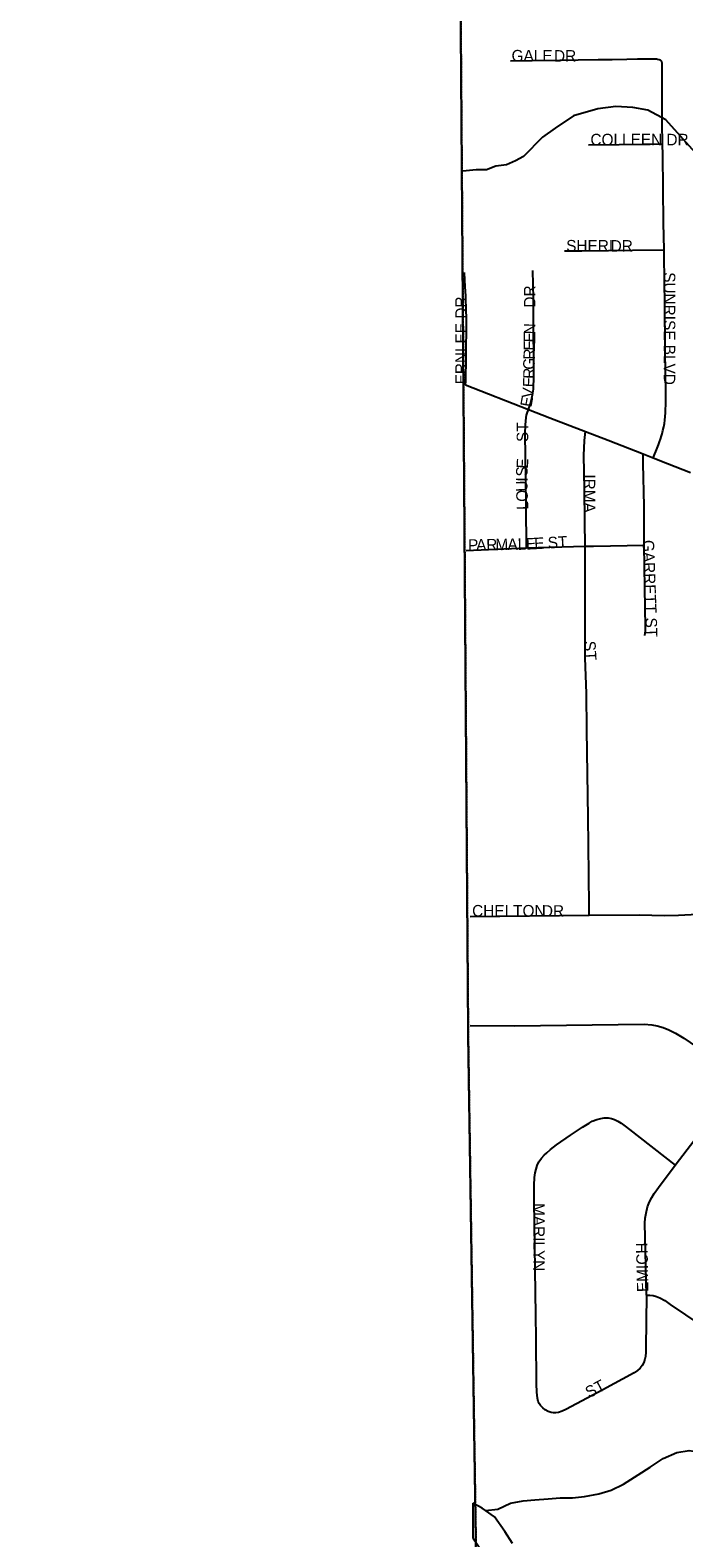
# Model space of a CAD drawing. Header units: feet. Extents: x 2113747 to 2516209, y 960708 to 1356798.
# Tile 56 of 206: x 2271746 to 2274590, y 1145537 to 1152101. Entities that reach past the tile are written whole.
import ezdxf

# ---------------------------------------------------------------- set-up
doc = ezdxf.new("R2010")
doc.units = ezdxf.units.FT
doc.header["$LTSCALE"] = 50
doc.header["$MEASUREMENT"] = 0
doc.linetypes.add('OhDOT_USTN3', pattern=[0.22, 0.165, -0.055])
for name, color, linetype in [('0_Xref', 7, 'Continuous'), ('GM_X_Adjacent_County', 251, 'OhDOT_USTN3'), ('GM_X_City_Street', 251, 'Continuous'), ('GM_X_City_Street_Text', 251, 'Continuous'), ('GM_X_County', 251, 'OhDOT_USTN3'), ('GM_X_Major_River', 5, 'Continuous'), ('GM_X_Minor_River', 5, 'Continuous'), ('GM_X_State_Route', 1, 'Continuous'), ('GM_X_Township', 251, 'OhDOT_USTN3')]:
    doc.layers.add(name, color=color, linetype=linetype)
doc.styles.add('Styledgn030', font='dgn030.shx')

# ---------------------------------------------------------------- blocks, each defined once
blk = doc.blocks.new('POR')
at = {"layer": 'GM_X_Adjacent_County', "flags": 128}
blk.add_lwpolyline([(2192629.9, 1167519.5), (2192631.2, 1170403.5), (2192632.8, 1173672.8), (2192633.8, 1175629.5), (2192671.1, 1181169.3), (2192669.3, 1184775.1), (2192667.8, 1187766.9), (2192660.9, 1188884.7), (2192638, 1192623.1), (2192637, 1192687), (2192624.5, 1194837.8), (2192737.6, 1194839.7), (2198605.6, 1194974.2), (2199009.7, 1194982.8), (2204631.8, 1195039.6), (2205347.9, 1195050.5), (2205386.6, 1195051.1), (2205910.4, 1195059.1), (2205996.9, 1195060.4), (2208466.7, 1195086.6), (2214754.4, 1195227), (2218436, 1195308), (2224284, 1195428.9), (2225752.4, 1195457.9), (2225462.4, 1195534.2), (2225401.5, 1195595.2), (2225364.4, 1195690.5), (2225385.6, 1195870.7), (2225422.7, 1195968.7), (2225454.5, 1196101.2), (2225555.1, 1196175.4), (2225730, 1196146.2), (2225936.7, 1196103.9), (2226103.6, 1195950.2), (2226196.3, 1195762.1), (2226318.2, 1195778), (2226413.6, 1195876), (2226477.1, 1196119.8), (2226432.1, 1196339.7), (2226254.6, 1196527.8), (2226111.5, 1196633.7), (2226016.1, 1196776.8), (2225706.3, 1197037.8), (2225597.5, 1197214), (2225541.9, 1197428.6), (2225549.8, 1197574.3), (2225533.9, 1197682.9), (2225510.1, 1197751.8), (2225433.3, 1197823.4), (2225319.3, 1197810.1), (2225163, 1197849.8), (2225022.6, 1197884.3), (2224866.2, 1197995.8), (2224773.6, 1198237.6), (2224766.2, 1198416.3), (2224818.6, 1198832.8), (2224831.8, 1198917.6), (2224868.9, 1199050.1), (2224916.6, 1199124.2), (2224988.2, 1199164), (2225078.2, 1199177.2), (2225210.7, 1199142.8), (2225361.7, 1199058), (2225454.5, 1198986.5), (2225541.9, 1198975.9), (2225626.7, 1199020.9), (2225653.2, 1199068.6), (2225634.6, 1199164), (2225576.3, 1199317.6), (2225558.1, 1199409.1), (2225502.1, 1199640.9), (2225359.1, 1199810.4), (2225210.7, 1199887.3), (2225033.2, 1199916.4), (2224903.4, 1199927), (2224733.8, 1199887.3), (2224588.1, 1199836.9), (2224426.5, 1199852.8), (2224304.6, 1199924.4), (2224140.3, 1200009.2), (2224033.1, 1200099.2), (2223933.7, 1200223.8), (2223870.1, 1200324.4), (2223843.6, 1200456.9), (2223875.4, 1200570.8), (2223989.3, 1200713.9), (2224135, 1200891.4), (2224264.9, 1201013.3), (2224315.2, 1201058.3), (2224325.8, 1201095.4), (2224307.2, 1201143.1), (2224270.1, 1201185.5), (2224190.7, 1201257), (2224050.2, 1201262.3), (2223875.4, 1201254.4), (2223719.1, 1201259.7), (2223624.4, 1201296.8), (2223554.8, 1201352.4), (2223464.7, 1201458.4), (2223422.3, 1201569.7), (2223427.6, 1201646.5), (2223462.1, 1201752.5), (2223552.1, 1201842.6), (2223692.6, 1201903.5), (2223840.9, 1201967.1), (2223893.9, 1201998.9), (2223939, 1202043.9), (2223962.8, 1202134), (2223909.8, 1202269.1), (2223851.5, 1202340.7), (2223774.7, 1202356.6), (2223692.6, 1202348.6), (2223578.6, 1202303.6), (2223491.2, 1202258.5), (2223382.6, 1202226.8), (2223303.1, 1202247.9), (2223247.5, 1202300.9), (2223215.7, 1202377.8), (2223197.1, 1202483.7), (2223244.8, 1202642.7), (2223353.4, 1202799), (2223454.1, 1202942.1), (2223462.1, 1203018.9), (2223462.1, 1203064), (2223390.5, 1203188.5), (2223235.7, 1203282.8), (2223181.3, 1203339.3), (2223130.4, 1203395.8), (2223116.3, 1203463.6), (2223153, 1203562.4), (2223226.5, 1203633.1), (2223288.6, 1203695.2), (2223316.9, 1203765.9), (2223297.1, 1203887.3), (2223251.9, 1203949.5), (2223175.6, 1203974.9), (2223085.2, 1203955.1), (2223006.1, 1203918.4), (2222935.5, 1203853.4), (2222850.7, 1203698), (2222740.6, 1203607.6), (2222675.6, 1203593.5), (2222616.2, 1203610.5), (2222559.7, 1203698), (2222463.7, 1204073.8), (2222458, 1204285.7), (2222497.6, 1204359.1), (2222596.5, 1204452.4), (2222805.5, 1204585.1), (2222929.8, 1204675.6), (2222992, 1204740.5), (2223006.1, 1204788.6), (2222972.2, 1204847.9), (2222910.1, 1204912.9), (2222760.3, 1204955.2), (2222599.3, 1204969.4), (2222480.6, 1205008.9), (2222404.4, 1205076.7), (2222263.1, 1205240.6), (2222181.2, 1205336.6), (2222079.5, 1205407.3), (2221966.5, 1205441.2), (2221881.7, 1205472.2), (2221797, 1205516.5), (2221703.7, 1205619.2), (2221630.3, 1205687), (2221562.5, 1205698.3), (2221463.6, 1205681.3), (2221311, 1205613.5), (2221195.2, 1205576.8), (2221070.9, 1205582.4), (2220859, 1205622), (2220743.2, 1205681.3), (2220576.5, 1205822.6), (2220455, 1205944), (2220302.4, 1206023.1), (2220181, 1206074), (2220090.6, 1206150.3), (2220048.2, 1206308.5), (2220039.7, 1206483.6), (2219974.7, 1206616.4), (2219935.2, 1206709.7), (2219898.5, 1206817), (2219906.9, 1206918.7), (2220005.8, 1207031.7), (2220152.7, 1207136.3), (2220291.1, 1207226.7), (2220373.1, 1207288.8), (2220421.9, 1207378.1), (2220410.9, 1207565.9), (2220407.2, 1207760.7), (2220339.7, 1208008), (2220291, 1208255.3), (2220324.8, 1208431.4), (2220444.6, 1208768.6), (2220470.9, 1208944.7), (2220422.2, 1209154.5), (2220328.5, 1209281.8), (2220103.7, 1209491.7), (2219826.5, 1209709), (2219691.6, 1209851.3), (2219429.3, 1210203.5), (2219283.2, 1210473.3), (2219245.7, 1210694.3), (2219320.7, 1211065.2), (2219356.9, 1211201.2), (2219410.6, 1211402.4), (2219451.8, 1211743.4), (2219388.1, 1211971.9), (2219215.8, 1212230.4), (2219028.4, 1212466.5), (2218661.3, 1212777.4), (2218365.3, 1213088.4), (2218207.9, 1213346.9), (2218114.2, 1213710.3), (2218088, 1214032.6), (2218118, 1214403.5), (2218200.4, 1214647), (2218372.8, 1214973), (2218440.2, 1215096.6), (2218541.4, 1215411.3), (2218635, 1215696.1), (2218743.7, 1215898.4), (2218886.1, 1216149.4), (2219047.2, 1216370.4), (2219095.9, 1216516.6), (2219144.6, 1216741.4), (2219144.6, 1216921.2), (2219118.3, 1217142.2), (2219133.3, 1217333.3), (2219144.6, 1217520.7), (2219065.9, 1217816.6), (2219058.4, 1218048.9), (2219054.6, 1218326.2), (2219075.1, 1218515), (2219103.6, 1218655.5), (2219090, 1218753.5), (2219032.2, 1218921.9), (2218878.6, 1219180.4), (2218788.6, 1219296.6), (2218691.2, 1219360.2), (2218575.1, 1219379), (2218297.8, 1219382.7), (2217968.1, 1219292.8), (2217739.6, 1219274.1), (2217544.8, 1219307.8), (2217436.1, 1219296.6), (2217237.5, 1219296.6), (2217140.1, 1219345.3), (2217039, 1219457.7), (2216781, 1219756.6), (2216623.1, 1220057.1), (2216570, 1220251), (2216533.2, 1220570.4), (2216540.7, 1220686.5), (2216551.9, 1220843.9), (2216668.1, 1220915.1), (2216847.9, 1220915.1), (2217027.7, 1220836.4), (2217394.9, 1220686.5), (2217522.3, 1220769), (2217675.9, 1220956.3), (2217732.1, 1221094.9), (2217720.9, 1221244.8), (2217683.4, 1221394.7), (2217559.6, 1221466.3), (2217447.4, 1221394.7), (2217323.7, 1221398.4), (2217147.6, 1221465.8), (2216990.3, 1221615.7), (2216922.8, 1221671.9), (2216776.7, 1221754.3), (2216638.1, 1221784.3), (2216499.5, 1221758.1), (2216364.6, 1221701.9), (2216282.2, 1221679.4), (2216188.5, 1221761.8), (2216154.8, 1221904.2), (2216195, 1221993.3), (2217854.6, 1222013.8), (2218902.3, 1222026.2), (2221110.2, 1222044.8), (2224969.7, 1222054.4), (2226270.9, 1222054.4), (2227184.2, 1222047.2), (2228798.4, 1222028), (2230481.2, 1221983), (2231335, 1221970.9), (2233013.3, 1221964.2), (2233375.5, 1221985.7), (2235298.9, 1222030.3), (2235886, 1222018.9), (2238008.6, 1221951.6), (2239797.9, 1221947.1), (2240042.3, 1221946.5), (2240473.1, 1221945.4), (2240926.8, 1221944.3), (2242478.9, 1221940.4), (2243220.1, 1221938.8), (2246206.9, 1221908.5), (2259652.5, 1221764.6), (2265464.6, 1221710.9), (2271661.6, 1221657), (2271878.3, 1221655.1), (2272245.5, 1221652), (2272941.3, 1221646.2), (2272946, 1221095.4), (2272949.1, 1220734.4), (2272952.1, 1220381.2), (2272955.4, 1219996), (2272959.4, 1219526.6), (2272961.9, 1219224.8), (2272968.2, 1218487.3), (2272977.4, 1217406), (2272974.8, 1216501), (2272990.9, 1215563.4), (2273071.2, 1206556.1), (2273192.8, 1198453.5), (2273152, 1195400.2), (2273227.8, 1192712.3), (2273176, 1191452.9), (2273163.7, 1190519), (2273216.2, 1187364.3), (2273321.3, 1182083.5), (2273359.1, 1179653.6), (2273351.3, 1179125), (2273357.7, 1177775.8), (2273384.1, 1177023.3), (2273394.3, 1176620.2), (2273391.7, 1176176.2), (2273414.8, 1174719.8), (2273428, 1173103.9), (2273425.8, 1173043.6), (2273462.1, 1168895.5), (2273464.5, 1168621), (2273485.8, 1167056), (2273539.3, 1163371.7), (2273559.6, 1160545.6), (2273585.4, 1158808.2), (2273596.3, 1155295.4), (2273631.6, 1150488), (2273636.5, 1149823), (2273644.5, 1148717.3), (2273648.4, 1148193.1), (2273652, 1147705.5), (2273706.6, 1144116.6), (2273707.6, 1143905.8), (2273727.1, 1137671.6), (2273735.1, 1134958.5), (2273761.9, 1131307.3), (2273776.3, 1128907.7), (2273781.7, 1128012.6), (2273782.4, 1127896.3), (2273784.2, 1127598.8), (2273791.5, 1126394.8), (2273793.6, 1126045), (2273794.2, 1125937.8), (2273799.7, 1125028), (2273809.4, 1124393.2), (2273866, 1121326.5), (2273859.4, 1119169.8), (2273876.6, 1118816.7), (2273877.6, 1116829.3), (2273844.6, 1115019.5), (2273847.8, 1114656.2), (2273851, 1114280.8), (2273852.3, 1114201.4), (2273856.5, 1113636.4), (2273857.2, 1113574.9), (2273859.5, 1113280.7), (2273861.4, 1113068.9), (2273868, 1112293.9), (2273872.2, 1111793.8), (2273877.5, 1111173.5), (2273881.1, 1110747.6), (2273883.9, 1110420.3), (2273884.8, 1110318.2), (2273888.6, 1109866.3), (2273890, 1109707.5), (2273891.8, 1109492.1), (2273890.4, 1108659.3), (2273894.8, 1107881.1), (2273927.6, 1105260.2), (2273922.8, 1103968.8), (2273943.7, 1101977.2), (2274002.6, 1096381.5), (2274018.6, 1094549.4), (2274044.9, 1093010.2), (2274048.7, 1092052.6), (2274067.2, 1090515.4), (2273842.4, 1090510.7), (2272585.3, 1090487.3), (2271751, 1090471.4), (2270733.1, 1090435.2), (2268200, 1090404.7), (2267777.9, 1090417.9), (2267760.3, 1089303.9), (2267673.8, 1087761.6), (2267628.1, 1085889.8), (2267594, 1084591.7), (2267582.7, 1084034.8), (2267570.3, 1083741), (2267407.2, 1076550.8), (2267310.2, 1072879), (2267224, 1068545.6), (2267218.3, 1067679.9), (2267123.1, 1064546.5), (2267119.1, 1064405.2), (2267104.5, 1064277.9), (2267008.7, 1060529.1), (2266029.7, 1060557.9), (2264763.9, 1060590.1), (2264178.8, 1060604.7), (2263522.7, 1060622.5), (2262904.9, 1060648.5), (2262577.6, 1060658), (2262494, 1060660.5), (2262467.7, 1060661.6), (2262069.3, 1060670.2), (2259905, 1060723.2), (2259350.2, 1060738.4), (2254917, 1060859.8), (2252021.6, 1060939.2), (2251064.1, 1060965.4), (2247613.1, 1061077.2), (2245772.7, 1061157), (2240478.8, 1061338.5), (2240258.8, 1061346.5), (2239174.2, 1061389.9), (2237828.1, 1061435.5), (2234872.6, 1061543.7), (2228637.7, 1061772), (2226856.4, 1061837.2), (2226221.3, 1061860.2), (2224371, 1061928), (2218716.2, 1062135.2), (2216024.1, 1062233.7), (2214252.3, 1062298.5), (2212077.5, 1062441.6), (2210447.7, 1062486), (2205425.9, 1062621.2), (2204591.8, 1062651.7), (2204074.2, 1062670.6), (2204061.3, 1063896.1), (2204018.7, 1067962.2), (2204017.8, 1068050.4), (2203986, 1071081.2), (2203969.1, 1073268.3), (2203919.7, 1078642.6), (2203897.5, 1079534.1), (2203924.1, 1083121.6), (2203902.3, 1084169), (2203923.9, 1085136.9), (2203915.9, 1085866.3), (2203909.3, 1086297.6), (2203904.8, 1086751.9), (2203874, 1089335.2), (2203868.8, 1089766.1), (2203327, 1089754.3), (2199689.1, 1089719.7), (2199501.9, 1089724.5), (2198608.4, 1089725.7), (2198226.9, 1089714.9), (2197797.6, 1089712.6), (2197121.5, 1089708), (2195423.4, 1089702.7), (2195255.6, 1089694.6), (2194546.9, 1089678.2), (2193306.3, 1089676.1), (2192605.8, 1089671.9), (2192619.6, 1092103.3), (2192625.3, 1092537.8), (2192655.8, 1094119.7), (2192658.9, 1095336.3), (2192658, 1095922.6), (2192588.6, 1099321.9), (2192674.5, 1103192.8), (2192654.8, 1107795.5), (2192654.1, 1108034.1), (2192653, 1108439.7), (2192666.1, 1108661.5), (2192655.7, 1108900), (2192656.8, 1109082.6), (2192653.9, 1109924.3), (2192636.4, 1110046.8), (2192644.4, 1110728.7), (2192636.8, 1111737.7), (2192634.1, 1112042.6), (2192629.5, 1112563.6), (2192567, 1113876.2), (2192570.8, 1115766.5), (2192562.7, 1116200.3), (2192562.2, 1116521.2), (2192561.7, 1116842), (2192568.4, 1119398.8), (2192556.7, 1120002.2), (2192551.5, 1123337.2), (2192552.2, 1123393.2), (2192559.7, 1126775.7), (2192557.3, 1127768), (2192541.4, 1130026.9), (2192543.4, 1132645.5), (2192543.5, 1135846.7), (2192542.4, 1136084.5), (2192539.5, 1136744.2), (2192530.1, 1137575), (2192539.4, 1140482.2), (2192538.9, 1143380.8), (2192552.3, 1147211.2), (2192555.8, 1148675.9), (2192557.2, 1148924), (2192558, 1149453.5), (2192561.9, 1150576.9), (2192568.8, 1152460.6), (2192570.2, 1152862.8), (2192571.3, 1153175.8), (2192574.9, 1154176.3), (2192587.8, 1155252.3), (2192594.1, 1158494.9), (2192604.3, 1162456.4), (2192620.3, 1166969.1), (2192629.9, 1167519.5)], dxfattribs=at)
at = {"layer": 'GM_X_City_Street', "flags": 128}
for points in [[(2273835.3, 1151966.6), (2273930.5, 1151968.7), (2274050.7, 1151970.8), (2274129.8, 1151972.1), (2274217.9, 1151972.9), (2274278.9, 1151973.8), (2274342.5, 1151975), (2274389, 1151975.9), (2274436.3, 1151976.7), (2274455.5, 1151976.7), (2274465.4, 1151976.3), (2274471.1, 1151975.4), (2274475.9, 1151974.6), (2274482.4, 1151972.8), (2274487.2, 1151971.1), (2274490.6, 1151968.7)], [(2274497.5, 1151605.8), (2274496.1, 1151696), (2274495.3, 1151830.2), (2274495.8, 1151907.9), (2274495.8, 1151944), (2274495.4, 1151957.4), (2274494.5, 1151962.4), (2274492.8, 1151966.3), (2274490.6, 1151968.7)], [(2274174.7, 1151601.4), (2274308.5, 1151603.1), (2274409.7, 1151604.4), (2274497.5, 1151605.8)], [(2274504.2, 1151143.9), (2274502.4, 1151261.8), (2274500.8, 1151412.9), (2274498.2, 1151555.7), (2274497.5, 1151605.8)], [(2274071, 1151139.6), (2274145.7, 1151140.1), (2274262.5, 1151141.7), (2274366.7, 1151143), (2274504.2, 1151143.9)], [(2274457, 1150238.7), (2274468.2, 1150266.4), (2274479.9, 1150295.6), (2274484.7, 1150308.6), (2274489, 1150320.8), (2274493.4, 1150334.2), (2274495.9, 1150343.8), (2274499.4, 1150357.7), (2274502.9, 1150373.3), (2274505.5, 1150388.1), (2274507.3, 1150402.9), (2274508.6, 1150418.5), (2274509.9, 1150435), (2274510.8, 1150450.6), (2274511.2, 1150468.4), (2274511.7, 1150485.4), (2274512.1, 1150506.6), (2274511.7, 1150539.6), (2274510.8, 1150588.3), (2274509.6, 1150727.2), (2274507.9, 1150903.1), (2274504.5, 1151118.9), (2274504.2, 1151143.9)], [(2273639.5, 1150556.7), (2273641.3, 1150605.3), (2273642.3, 1150647), (2273643, 1150683.1), (2273643.5, 1150729.2), (2273644.8, 1150782.1), (2273644.8, 1150808.2), (2273644.4, 1150834.2), (2273643.9, 1150854.2), (2273643.6, 1150876.5), (2273642.7, 1150899.8), (2273641.8, 1150919.8), (2273640.9, 1150943.2), (2273638.7, 1150984.4), (2273637.5, 1151013.2), (2273635.6, 1151046)], [(2273914.5, 1150449.5), (2273922.7, 1150474.6), (2273928.5, 1150498.1), (2273933.2, 1150520.3), (2273935.4, 1150537.7), (2273936.7, 1150555.9), (2273937.6, 1150576.7), (2273938, 1150601.9), (2273937.8, 1150631.5), (2273937.4, 1150700.3), (2273936.3, 1150765.8), (2273935.4, 1150932.8), (2273932.4, 1151054.1)], [(2273905.1, 1149846.7), (2273904.8, 1150032.1), (2273903.1, 1150150.4), (2273900.3, 1150344.1), (2273900.8, 1150382.8), (2273903.4, 1150414.7), (2273905.4, 1150424.8), (2273908, 1150433.3), (2273914.5, 1150449.5)], [(2274160.2, 1149853.8), (2274160, 1149963.2), (2274157.4, 1150101.2), (2274155.4, 1150250.2), (2274156.5, 1150281.4), (2274158.6, 1150314.4), (2274162, 1150353.5)], [(2274418.2, 1149858.1), (2274417.2, 1150028), (2274413.8, 1150213.9), (2274413.4, 1150255.8)], [(2273643.3, 1149835.7), (2273675.1, 1149837.1), (2273905.1, 1149846.7)], [(2273905.1, 1149846.7), (2274160.2, 1149853.8)], [(2274160.2, 1149853.8), (2274197.8, 1149854.9), (2274418.2, 1149858.1)], [(2274178.4, 1148247.9), (2274178, 1148286.7), (2274175.1, 1148554.7), (2274173.6, 1148672.7), (2274168.6, 1149052.8), (2274166.5, 1149212.3), (2274161.4, 1149368.9), (2274160.2, 1149853.8)], [(2274421.2, 1149465.7), (2274423.1, 1149485.8), (2274424, 1149502), (2274421.2, 1149673.4), (2274418.2, 1149858.1)], [(2274178.4, 1148247.9), (2274396.7, 1148248.8), (2274504.8, 1148246.8), (2274567.1, 1148248.3), (2274622.7, 1148251.5), (2274646.4, 1148254.4), (2274664.1, 1148256.9), (2274680.2, 1148261.5), (2274699.8, 1148268), (2274722, 1148276.4), (2274739.5, 1148285), (2274769.6, 1148301.8), (2274798.2, 1148320), (2274820.9, 1148336.1)], [(2273660.9, 1148242.4), (2274178.4, 1148247.9)], [(2273660.2, 1147767.6), (2273853.7, 1147766.9), (2274418, 1147773), (2274450.6, 1147770.4), (2274474.5, 1147766.5), (2274499.6, 1147759.1), (2274525.1, 1147748.7), (2274553.9, 1147734.3), (2274590.2, 1147712.9), (2274618.2, 1147693.9), (2274640.5, 1147677.5)], [(2274553.2, 1147159.1), (2274723.5, 1147382.6), (2274834.4, 1147531.8)], [(2274427.4, 1146593.7), (2274425.5, 1146363.9), (2274424.6, 1146345.2), (2274422.8, 1146326.9), (2274420.7, 1146314.4), (2274415.5, 1146300.1), (2274409, 1146287.5), (2274400.7, 1146275.8), (2274389, 1146265.4), (2274374.1, 1146255), (2274238.4, 1146181.1), (2274077.1, 1146096.1), (2274060.4, 1146088.3), (2274044.3, 1146082.8), (2274033.8, 1146081), (2274023.1, 1146081), (2274012.6, 1146082.7), (2273999.4, 1146087.4), (2273987.3, 1146094.3), (2273976.2, 1146102.6), (2273966.4, 1146112.6), (2273960.5, 1146121.5), (2273956.2, 1146131.2), (2273952.8, 1146144.7), (2273950.3, 1146171.5), (2273949.1, 1146207.7), (2273947.3, 1146404.5), (2273946.7, 1146505.9), (2273939.1, 1147003.8), (2273939.4, 1147072.5), (2273940.8, 1147105.7), (2273943.3, 1147125.7), (2273946.9, 1147142.2), (2273952.5, 1147158.2), (2273959.9, 1147173.7), (2273971.5, 1147190.3), (2273982.6, 1147203), (2273993.4, 1147213.5), (2274009.7, 1147227.5), (2274022.6, 1147237.8), (2274036, 1147247.4), (2274097.6, 1147290.7), (2274149.8, 1147324.6), (2274178, 1147342.8), (2274192, 1147350.5), (2274211.9, 1147358.8), (2274228.4, 1147363.2), (2274244, 1147365.4), (2274261.2, 1147365.1), (2274274.8, 1147363), (2274288, 1147358.9), (2274302.6, 1147351.8), (2274317.4, 1147342.1), (2274335.2, 1147329.2), (2274354.3, 1147314.9), (2274553.2, 1147159.1)], [(2274427.4, 1146593.7), (2274420.6, 1146906.4), (2274422.4, 1146928.5), (2274425.8, 1146951.1), (2274432.1, 1146978.6), (2274440.4, 1146999.4), (2274450.7, 1147019.5), (2274461, 1147035.9), (2274479.6, 1147062.5), (2274553.2, 1147159.1)], [(2274427.4, 1146593.7), (2274441.7, 1146594.2), (2274456.5, 1146592.4), (2274470.9, 1146588.5), (2274485.6, 1146582), (2274506.9, 1146569.8), (2274530.8, 1146553.3), (2274727.3, 1146421.6), (2274883.3, 1146312)]]:
    blk.add_lwpolyline(points, dxfattribs=at)
at = {"layer": 'GM_X_County', "flags": 128}
blk.add_lwpolyline([(2353397.3, 1222450.6), (2356857.8, 1222526.2), (2358764.2, 1222567.9), (2364179.8, 1222723), (2365829.3, 1222755.4), (2369644.5, 1222836), (2372194.3, 1222881.1), (2374472.3, 1222923.6), (2379690, 1223029.2), (2379735.3, 1219825.9), (2379742.5, 1219374.1), (2379833.5, 1216178.2), (2380013.7, 1209139.3), (2380002.9, 1203412.7), (2380022.1, 1202248.7), (2380179.5, 1195355.7), (2380181.1, 1194352.1), (2380358.7, 1187411.8), (2380412.2, 1186569.4), (2380419, 1184192.9), (2380463.4, 1181822.8), (2380682.1, 1170162.6), (2380745.6, 1166807.5), (2380770.9, 1165044.4), (2380823.5, 1161381.7), (2380824.4, 1161039), (2380878.4, 1157551.6), (2380892.1, 1156694), (2381025.8, 1152330.2), (2381034.1, 1152022.9), (2381157.7, 1145149.6), (2381235.2, 1140057.3), (2381268.9, 1137567.7), (2381333.6, 1132856.3), (2381336.2, 1132676.3), (2381342.7, 1132209.7), (2381380.2, 1130882.5), (2381387.9, 1130504.3), (2381408.6, 1129490.6), (2381421.5, 1128859.1), (2381523.9, 1123852.6), (2381544, 1122871.8), (2381624.1, 1118858), (2381679.2, 1116097), (2382044.1, 1104151.5), (2382074.4, 1096083.3), (2382125.5, 1091786.6), (2380307.4, 1091765.7), (2379220.6, 1091753.5), (2378988.2, 1091750.9), (2374063.3, 1091695.8), (2368828.8, 1091636.7), (2365146.5, 1091594.1), (2364291.2, 1091584.2), (2363494.4, 1091575), (2360810.6, 1091544.4), (2360599, 1091542), (2358847.6, 1091522.2), (2355371.4, 1091476.5), (2352195.1, 1091434.8), (2348514, 1091386.5), (2345660.7, 1091348.1), (2342696.5, 1091308), (2341798.6, 1091295.9), (2335156.9, 1091206), (2333215.9, 1091179.6), (2331836.7, 1091160.8), (2328725.2, 1091118.3), (2328614.6, 1091116.8), (2326938, 1091094), (2326731.9, 1091091.2), (2324107.7, 1091055.6), (2318106.7, 1090974.3), (2313863.2, 1090916.7), (2307056.5, 1090902.7), (2301402.5, 1090840.2), (2299895.2, 1090830.9), (2299145.4, 1090827), (2298147.3, 1090820), (2294564.9, 1090799.7), (2294189.7, 1090794.9), (2291695.4, 1090779.5), (2287536.2, 1090732.9), (2283974.2, 1090692.1), (2281183.7, 1090660.2), (2280571.3, 1090645.8), (2279736.9, 1090638.3), (2276110.5, 1090564), (2275964.5, 1090560.6), (2275353.8, 1090543.6), (2275299.8, 1090544.7), (2274067.2, 1090515.4), (2274048.7, 1092052.6), (2274044.9, 1093010.2), (2274018.6, 1094549.4), (2274002.6, 1096381.5), (2273943.7, 1101977.2), (2273922.8, 1103968.8), (2273927.6, 1105260.2), (2273894.8, 1107881.1), (2273890.4, 1108659.3), (2273891.8, 1109492.1), (2273890, 1109707.5), (2273888.6, 1109866.3), (2273884.8, 1110318.2), (2273883.9, 1110420.3), (2273881.1, 1110747.6), (2273877.5, 1111173.5), (2273872.2, 1111793.8), (2273868, 1112293.9), (2273861.4, 1113068.9), (2273859.5, 1113280.7), (2273857.2, 1113574.9), (2273856.5, 1113636.4), (2273852.3, 1114201.4), (2273851, 1114280.8), (2273847.8, 1114656.2), (2273844.6, 1115019.5), (2273877.6, 1116829.3), (2273876.6, 1118816.7), (2273859.4, 1119169.8), (2273866, 1121326.5), (2273809.4, 1124393.2), (2273799.7, 1125028), (2273794.2, 1125937.8), (2273793.6, 1126045), (2273791.5, 1126394.8), (2273784.2, 1127598.8), (2273782.4, 1127896.3), (2273781.7, 1128012.6), (2273776.3, 1128907.7), (2273761.9, 1131307.3), (2273735.1, 1134958.5), (2273727.1, 1137671.6), (2273707.6, 1143905.8), (2273706.6, 1144116.6), (2273652, 1147705.5), (2273648.4, 1148193.1), (2273644.5, 1148717.3), (2273636.5, 1149823), (2273631.6, 1150488), (2273596.3, 1155295.4), (2273585.4, 1158808.2), (2273559.6, 1160545.6), (2273539.3, 1163371.7), (2273485.8, 1167056), (2273464.5, 1168621), (2273462.1, 1168895.5), (2273425.8, 1173043.6), (2273428, 1173103.9), (2273414.8, 1174719.8), (2273391.7, 1176176.2), (2273394.3, 1176620.2), (2273384.1, 1177023.3), (2273357.7, 1177775.8), (2273351.3, 1179125), (2273359.1, 1179653.6), (2273321.3, 1182083.5), (2273216.2, 1187364.3), (2273163.7, 1190519), (2273176, 1191452.9), (2273227.8, 1192712.3), (2273152, 1195400.2), (2273192.8, 1198453.5), (2273071.2, 1206556.1), (2272990.9, 1215563.4), (2272974.8, 1216501), (2272977.4, 1217406), (2272968.2, 1218487.3), (2272961.9, 1219224.8), (2272959.4, 1219526.6), (2272955.4, 1219996), (2272952.1, 1220381.2), (2272949.1, 1220734.4), (2272946, 1221095.4), (2272941.3, 1221646.2), (2274225.6, 1221624.2), (2276583.5, 1221584), (2279435.7, 1221566.7), (2287284, 1221585.8), (2287633.6, 1221586.7), (2288155.2, 1221588), (2289132.5, 1221589), (2291838.4, 1221591.7), (2294723.8, 1221588), (2295595.2, 1221590.6), (2298613, 1221604.6), (2299175.1, 1221608.8), (2303374.4, 1221676), (2308425.8, 1221766), (2313088.3, 1221841.3), (2315599.9, 1221874.5), (2319071, 1221920.3), (2326583.9, 1222060.9), (2327982.2, 1222075.8), (2333341.1, 1222132.7), (2335681.5, 1222157.3), (2338510.3, 1222201), (2341238.8, 1222244.5), (2343737.4, 1222286.4), (2344323.7, 1222288.3), (2349299.7, 1222361.1), (2350843.4, 1222394.8), (2353397.3, 1222450.6)], dxfattribs=at)
at = {"layer": 'GM_X_Major_River'}
blk.add_line((2273671.3, 1145688.4), (2273672.4, 1145537.4), dxfattribs=at)
at = {"layer": 'GM_X_Major_River', "flags": 128}
for points in [[(2273844.6, 1145512.5), (2273810.6, 1145564.5), (2273765.8, 1145628.8), (2273726.8, 1145656), (2273713.2, 1145666.2), (2273671.3, 1145688.4)], [(2273672.4, 1145537.4), (2273712.8, 1145478.4)]]:
    blk.add_lwpolyline(points, dxfattribs=at)
at = {"layer": 'GM_X_Minor_River', "flags": 128}
for points in [[(2278420.4, 1152306), (2277583.4, 1151499.1), (2275625.1, 1150701.8), (2275271.4, 1150713.8), (2274985.5, 1150961.9), (2274869.5, 1151150.1), (2274747.5, 1151380.3), (2274639.5, 1151568.4), (2274511.5, 1151710.5), (2274433.5, 1151752.6), (2274367.6, 1151764.6), (2274293.6, 1151768.5), (2274215.7, 1151758.5), (2274109.8, 1151728.5), (2274029.9, 1151674.4), (2273975.9, 1151634.3), (2273892, 1151550.2), (2273858, 1151532.2), (2273818.1, 1151514.2), (2273772.1, 1151508.2), (2273732.1, 1151492.1), (2273686.2, 1151492.1), (2273628.8, 1151486.4)], [(2273726.8, 1145656), (2273780.6, 1145662.6), (2273836.6, 1145688.6), (2273890.5, 1145698.7), (2273942.5, 1145702.7), (2274000.4, 1145706.7), (2274052.4, 1145710.7), (2274106.4, 1145710.7), (2274158.3, 1145716.8), (2274220.3, 1145728.8), (2274274.2, 1145744.8), (2274328.2, 1145770.9), (2274392.1, 1145810.9), (2274444.1, 1145844.9), (2274500, 1145883), (2274560, 1145909), (2274613.9, 1145917.1), (2274631.9, 1145915.1)]]:
    blk.add_lwpolyline(points, dxfattribs=at)
at = {"layer": 'GM_X_State_Route', "flags": 128}
blk.add_lwpolyline([(2273639.5, 1150556.7), (2273914.5, 1150449.5), (2274007.5, 1150413), (2274162, 1150353.5), (2274261.5, 1150315.2), (2274413.4, 1150255.8), (2274457, 1150238.7), (2274519.4, 1150214.4), (2274618.8, 1150175.2)], dxfattribs=at)
at = {"layer": 'GM_X_Township', "flags": 128}
blk.add_lwpolyline([(2273464.5, 1168621), (2274221.7, 1168649.1), (2275701.7, 1168644.7), (2277283, 1168666.7), (2279752.9, 1168691.5), (2283763.4, 1168713.6), (2286335.4, 1168752.7), (2288511.1, 1168775.2), (2290764.5, 1168794.1), (2291345.6, 1168797.4), (2292060.1, 1168786.7), (2297619.1, 1168802.5), (2298939.3, 1168800.1), (2298977.5, 1164715.2), (2298994.5, 1162899.3), (2299028.4, 1155427.9), (2299047.6, 1152560.7), (2299031.8, 1145317.1), (2299033.2, 1144175.6), (2297666.9, 1144176.2), (2295497.7, 1144177), (2292292.6, 1144206.4), (2290241, 1144200.7), (2286546.8, 1144190.6), (2284989, 1144172.2), (2284147.3, 1144164.5), (2283046.1, 1144163.7), (2282945.7, 1144162.9), (2282615.9, 1144160.3), (2282223.6, 1144167.6), (2278962.2, 1144111.4), (2276673.1, 1144104.1), (2276352.4, 1144118), (2275977.4, 1144134.4), (2275848.1, 1144130), (2274451, 1144099.7), (2273706.6, 1144116.6), (2273652, 1147705.5), (2273648.4, 1148193.1), (2273644.5, 1148717.3), (2273636.5, 1149823), (2273631.6, 1150488), (2273596.3, 1155295.4), (2273585.4, 1158808.2), (2273559.6, 1160545.6), (2273539.3, 1163371.7), (2273485.8, 1167056), (2273464.5, 1168621)], dxfattribs=at)
at = {"layer": 'GM_X_City_Street_Text', "char_height": 50, "attachment_point": 7, "line_spacing_factor": 0.8, "style": 'Styledgn030'}
for s, insert, rotation in [('{\\Fdgn000|c0;\\C256;GALE}', (2273840.6, 1151964), 0.00001), ('{\\Fdgn000|c0;\\C256;DR}', (2274025.4, 1151963.9), 0.00001), ('{\\Fdgn000|c0;\\C256;COLLEEN DR}', (2274183.8, 1151598.8), 0.00001), ('{\\Fdgn000|c0;\\C256;SHERI}', (2274078.2, 1151136.7), 0.00001), ('{\\Fdgn000|c0;\\C256;DR}', (2274271.8, 1151136.7), 0.00001), ('{\\Fdgn000|c0;\\C256;SUNRISE BLVD}', (2274502.3, 1151047), 270), ('{\\Fdgn000|c0;\\C256;DR}', (2273944.5, 1150893), 90), ('{\\Fdgn000|c0;\\C256;ERNLEE DR}', (2273645.5, 1150558.6), 90), ('{\\Fdgn000|c0;\\C256;N}', (2273943.8, 1150776.2), 89.16697), ('{\\Fdgn000|c0;\\C256;E}', (2273943.3, 1150741), 89.16697), ('{\\Fdgn000|c0;\\C256;R}', (2273942.2, 1150666.3), 89.16697), ('{\\Fdgn000|c0;\\C256;E}', (2273942.8, 1150705.8), 89.16697), ('{\\Fdgn000|c0;\\C256;G}', (2273941.6, 1150622.3), 89.16697), ('{\\Fdgn000|c0;\\C256;R}', (2273941, 1150582.7), 89.16697), ('{\\Fdgn000|c0;\\C256;E}', (2273939.3, 1150545.2), 87.29108), ('{\\Fdgn000|c0;\\C256;E}', (2273927, 1150457.5), 79.78752), ('{\\Fdgn000|c0;\\C256;V}', (2273934, 1150496.8), 83.5393), ('{\\Fdgn000|c0;\\C256;ST}', (2273913.7, 1150307.8), 90), ('{\\Fdgn000|c0;\\C256;E}', (2273911.6, 1150190.9), 86.80198), ('{\\Fdgn000|c0;\\C256;S}', (2273910.1, 1150156.1), 87.48551), ('{\\Fdgn000|c0;\\C256;IRMA}', (2274154.7, 1150167), 270), ('{\\Fdgn000|c0;\\C256;I}', (2273909.9, 1150135.2), 89.51926), ('{\\Fdgn000|c0;\\C256;U}', (2273911.2, 1150092.3), 91.66156), ('{\\Fdgn000|c0;\\C256;O}', (2273912.6, 1150048.4), 91.80709), ('{\\Fdgn000|c0;\\C256;L}', (2273913.7, 1150013.2), 91.80357), ('{\\Fdgn000|c0;\\C256;ST}', (2273999.5, 1149843.2), 3.57463), ('{\\Fdgn000|c0;\\C256;P}', (2273651.6, 1149834.4), 1.01084), ('{\\Fdgn000|c0;\\C256;A}', (2273686.7, 1149835), 0.98362), ('{\\Fdgn000|c0;\\C256;R}', (2273730.8, 1149835.7), 1.01519), ('{\\Fdgn000|c0;\\C256;M}', (2273770.4, 1149836.4), 1.01216), ('{\\Fdgn000|c0;\\C256;A}', (2273823.2, 1149837.4), 1.00547), ('{\\Fdgn000|c0;\\C256;L}', (2273867.6, 1149838.1), 1.33775), ('{\\Fdgn000|c0;\\C256;E}', (2273904.5, 1149839), 2.7786), ('{\\Fdgn000|c0;\\C256;E}', (2273940.4, 1149840.8), 3.3298), ('{\\Fdgn000|c0;\\C256;GARRETT ST}', (2274409.9, 1149880.5), 272.04579), ('{\\Fdgn000|c0;\\C256;ST}', (2274154.7, 1149440.6), 273.57379), ('{\\Fdgn000|c0;\\C256;CHELTON}', (2273669, 1148241.6), 0.00001), ('{\\Fdgn000|c0;\\C256;DR}', (2273972.6, 1148241.5), 0.00001), ('{\\Fdgn000|c0;\\C256;MARILYN}', (2273934.7, 1146994.7), 270), ('{\\Fdgn000|c0;\\C256;EMICH}', (2274437.3, 1146607.6), 91.27239), ('{\\Fdgn000|c0;\\C256;ST}', (2274178.4, 1146143.6), 28.06568)]:
    blk.add_mtext(s, dxfattribs=dict(at, insert=insert, rotation=rotation))

msp = doc.modelspace()

# ---------------------------------------------------------------- block references
at = {"layer": '0_Xref'}
msp.add_blockref('POR', (0, 0), dxfattribs=at)

doc.saveas('drawing.dxf')
